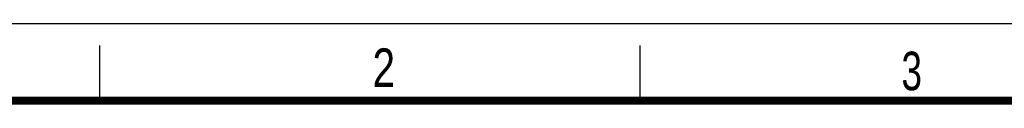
# Model space of a CAD drawing. Header units: millimetres. Extents: x 0 to 210, y 0 to 297.
# Tile 25 of 26: x 49 to 138, y 290 to 297. Entities that reach past the tile are written whole.
import ezdxf

# ---------------------------------------------------------------- set-up
doc = ezdxf.new("R2010")
doc.units = ezdxf.units.MM
doc.header["$LTSCALE"] = 19.36
doc.layers.get('0').update_dxf_attribs({"linetype": 'CONTINUOUS'})
doc.styles.add('TEXTSTYLE_2', font='txt', dxfattribs={"width": 0.75})

msp = doc.modelspace()

# ---------------------------------------------------------------- linework, layer by layer
at = {"color": 2, "linetype": 'CONTINUOUS'}
for p, q in [((0, 297), (210, 297)), ((56, 290), (56, 295)), ((105, 290), (105, 295))]:
    msp.add_line(p, q, dxfattribs=at)
at = {"color": 7, "linetype": 'CONTINUOUS', "const_width": 0.7}
msp.add_lwpolyline([(7, 290), (203, 290)], dxfattribs=at)

# ---------------------------------------------------------------- texts
at = {"color": 5, "linetype": 'CONTINUOUS', "style": 'TEXTSTYLE_2'}
for s, width, p in [('2', 0.785714, (80.73138, 291.23958)), ('3', 0.714286, (128.68391, 290.94286))]:
    msp.add_text(s, height=3.5, dxfattribs=dict(at, width=width)).set_placement(p)

doc.saveas('drawing.dxf')
